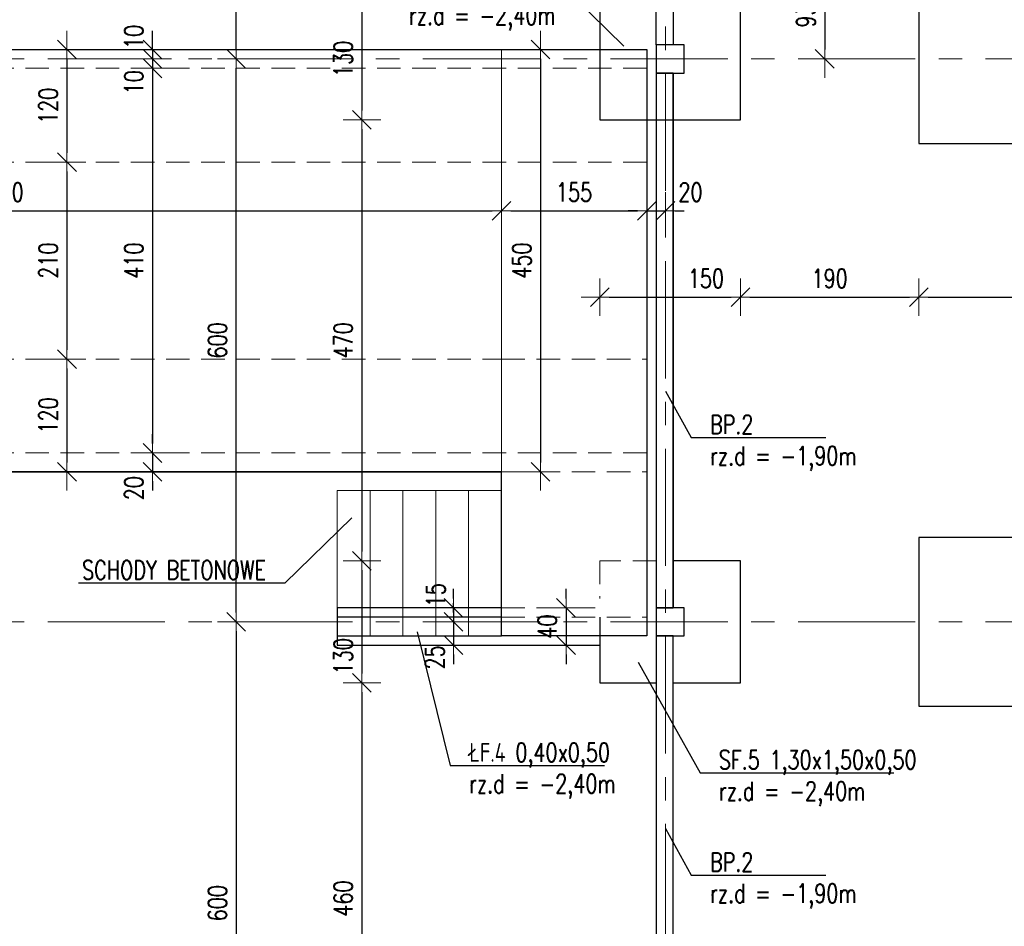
# Model space of a CAD drawing. Header units: millimetres. Extents: x -873 to 1675, y 11424 to 16190.
# Tile 3 of 14: x -765 to -660, y 15803 to 15899. Entities that reach past the tile are written whole.
import ezdxf
from ezdxf import colors
from ezdxf.entities.mleader import LeaderData, LeaderLine
from ezdxf.math import Vec2, Vec3

# ---------------------------------------------------------------- set-up
doc = ezdxf.new("R2010")
doc.units = ezdxf.units.MM
doc.header["$LTSCALE"] = 10
doc.linetypes.add('HIDDEN', pattern=[0.375, 0.25, -0.125])
doc.linetypes.add('MITTE', pattern=[2, 1.25, -0.25, 0.25, -0.25])
doc.layers.get('Defpoints').update_dxf_attribs({"color": 1})
for name, color, linetype, lineweight in [('PS_DIM', 4, 'Continuous', 13), ('PS_Object', 30, 'Continuous', 13), ('PS_SOLID', 7, 'Continuous', 30)]:
    doc.layers.add(name, color=color, linetype=linetype, lineweight=lineweight)
doc.styles.add('simplex', font='simplex.shx', dxfattribs={"width": 0.75})
doc.dimstyles.new('1_10_PRZ', dxfattribs={"dimtxt": 2, "dimasz": 1, "dimexe": 2, "dimexo": 5, "dimgap": 1, "dimtad": 1, "dimdec": 0, "dimlfac": 10, "dimtxsty": 'simplex', "dimblk": 'dimznak', "dimcen": 2, "dimse1": 1, "dimse2": 1, "dimclrt": 3, "dimadec": 1, "dimazin": 0, "dimtfac": 1, "dimtdec": 0, "dimtix": 1, "dimtmove": 2, "dimatfit": 3, "dimldrblk": 'dim-grot', "dimfxl": 1, "dimarcsym": 0})

# ---------------------------------------------------------------- blocks, each defined once
blk = doc.blocks.new('dimznak')
at = {"color": 0}
for points in [[(0, 2), (0, -2)], [(-2, 0), (2, 0)]]:
    blk.add_lwpolyline(points, dxfattribs=at)
at = {"color": 2}
blk.add_lwpolyline([(1, 1), (-1, -1)], dxfattribs=at)
blk = doc.blocks.new('*D5')
at = {"layer": 'Defpoints', "color": 0, "transparency": 16777216}
for p in [(-742.9, 15835.06), (-742.9, 15775.06), (-741.75, 15775.06)]:
    blk.add_point(p, dxfattribs=at)
at = {"layer": 'PS_DIM', "color": 0, "lineweight": -2, "transparency": 16777216}
blk.add_line((-741.75, 15834.06), (-741.75, 15776.06), dxfattribs=at)
for p, rotation in [((-741.75, 15835.06), 90), ((-741.75, 15775.06), 270)]:
    blk.add_blockref('dimznak', p, dxfattribs=dict(at, rotation=rotation))
at = {"layer": 'PS_DIM', "color": 3, "transparency": 16777216, "insert": (-743.75, 15805.06), "char_height": 2, "attachment_point": 5, "rotation": 90, "style": 'simplex'}
blk.add_mtext('600', dxfattribs=at)
blk = doc.blocks.new('dim-grot')
blk.add_hatch(color=256).paths.add_polyline_path([(0, 0), (-2, 0.5), (-2, -0.5)])
blk.add_lwpolyline([(0, 0), (-2, 0.5), (-2, -0.5), (0, 0)])
blk = doc.blocks.new('*D58')
at = {"layer": 'Defpoints', "color": 0, "transparency": 16777216}
for p in [(-756.75, 15896.06), (-759.8, 15884.06), (-756.75, 15884.06)]:
    blk.add_point(p, dxfattribs=at)
at = {"layer": 'PS_DIM', "color": 0, "lineweight": -2, "transparency": 16777216}
blk.add_line((-759.8, 15895.06), (-759.8, 15885.06), dxfattribs=at)
for p, rotation in [((-759.8, 15896.06), 90), ((-759.8, 15884.06), 270)]:
    blk.add_blockref('dimznak', p, dxfattribs=dict(at, rotation=rotation))
at = {"layer": 'PS_DIM', "color": 3, "transparency": 16777216, "insert": (-761.8, 15890.06), "char_height": 2, "attachment_point": 5, "rotation": 90, "style": 'simplex'}
blk.add_mtext('120', dxfattribs=at)
blk = doc.blocks.new('*D59')
at = {"layer": 'Defpoints', "color": 0, "transparency": 16777216}
for p in [(-756.75, 15884.06), (-759.8, 15863.06), (-759.8, 15863.06)]:
    blk.add_point(p, dxfattribs=at)
at = {"layer": 'PS_DIM', "color": 0, "lineweight": -2, "transparency": 16777216}
blk.add_line((-759.8, 15883.06), (-759.8, 15864.06), dxfattribs=at)
for p, rotation in [((-759.8, 15884.06), 90), ((-759.8, 15863.06), 270)]:
    blk.add_blockref('dimznak', p, dxfattribs=dict(at, rotation=rotation))
at = {"layer": 'PS_DIM', "color": 3, "transparency": 16777216, "insert": (-761.8, 15873.56), "char_height": 2, "attachment_point": 5, "rotation": 90, "style": 'simplex'}
blk.add_mtext('210', dxfattribs=at)
blk = doc.blocks.new('*D60')
at = {"layer": 'Defpoints', "color": 0, "transparency": 16777216}
for p in [(-759.8, 15863.06), (-759.8, 15851.06), (-759.8, 15851.06)]:
    blk.add_point(p, dxfattribs=at)
at = {"layer": 'PS_DIM', "color": 0, "lineweight": -2, "transparency": 16777216}
blk.add_line((-759.8, 15862.06), (-759.8, 15852.06), dxfattribs=at)
for p, rotation in [((-759.8, 15863.06), 90), ((-759.8, 15851.06), 270)]:
    blk.add_blockref('dimznak', p, dxfattribs=dict(at, rotation=rotation))
at = {"layer": 'PS_DIM', "color": 3, "transparency": 16777216, "insert": (-761.8, 15857.06), "char_height": 2, "attachment_point": 5, "rotation": 90, "style": 'simplex'}
blk.add_mtext('120', dxfattribs=at)
blk = doc.blocks.new('*D61')
at = {"layer": 'Defpoints', "color": 0, "transparency": 16777216}
for p in [(-752.16, 15896.06), (-752.16, 15895.06), (-750.67, 15895.06)]:
    blk.add_point(p, dxfattribs=at)
at = {"layer": 'PS_DIM', "color": 0, "lineweight": -2, "transparency": 16777216}
for p, q in [((-750.67, 15897.06), (-750.67, 15898.06)), ((-750.67, 15896.06), (-750.67, 15895.06)), ((-750.67, 15894.06), (-750.67, 15893.06))]:
    blk.add_line(p, q, dxfattribs=at)
for p, rotation in [((-750.67, 15896.06), 270), ((-750.67, 15895.06), 90)]:
    blk.add_blockref('dimznak', p, dxfattribs=dict(at, rotation=rotation))
at = {"layer": 'PS_DIM', "color": 3, "transparency": 16777216, "insert": (-752.67, 15897.41), "char_height": 2, "attachment_point": 5, "rotation": 90, "style": 'simplex'}
blk.add_mtext('10', dxfattribs=at)
blk = doc.blocks.new('*D62')
at = {"layer": 'Defpoints', "color": 0, "transparency": 16777216}
for p in [(-752.16, 15894.06), (-752.71, 15853.06), (-750.67, 15853.06)]:
    blk.add_point(p, dxfattribs=at)
at = {"layer": 'PS_DIM', "color": 0, "lineweight": -2, "transparency": 16777216}
blk.add_line((-750.67, 15893.06), (-750.67, 15854.06), dxfattribs=at)
for p, rotation in [((-750.67, 15894.06), 90), ((-750.67, 15853.06), 270)]:
    blk.add_blockref('dimznak', p, dxfattribs=dict(at, rotation=rotation))
at = {"layer": 'PS_DIM', "color": 3, "transparency": 16777216, "insert": (-752.67, 15873.56), "char_height": 2, "attachment_point": 5, "rotation": 90, "style": 'simplex'}
blk.add_mtext('410', dxfattribs=at)
blk = doc.blocks.new('*D63')
at = {"layer": 'Defpoints', "color": 0, "transparency": 16777216}
for p in [(-753.3, 15853.06), (-753.3, 15851.06), (-750.67, 15851.06)]:
    blk.add_point(p, dxfattribs=at)
at = {"layer": 'PS_DIM', "color": 0, "lineweight": -2, "transparency": 16777216}
for p, q in [((-750.67, 15854.06), (-750.67, 15855.06)), ((-750.67, 15853.06), (-750.67, 15851.06)), ((-750.67, 15850.06), (-750.67, 15849.06))]:
    blk.add_line(p, q, dxfattribs=at)
for p, rotation in [((-750.67, 15853.06), 270), ((-750.67, 15851.06), 90)]:
    blk.add_blockref('dimznak', p, dxfattribs=dict(at, rotation=rotation))
at = {"layer": 'PS_DIM', "color": 3, "transparency": 16777216, "insert": (-752.67, 15849.3), "char_height": 2, "attachment_point": 5, "rotation": 90, "style": 'simplex'}
blk.add_mtext('20', dxfattribs=at)
blk = doc.blocks.new('*D64')
at = {"layer": 'Defpoints', "color": 0, "transparency": 16777216}
for p in [(-750.67, 15895.06), (-753.51, 15894.06), (-750.67, 15894.06)]:
    blk.add_point(p, dxfattribs=at)
at = {"layer": 'PS_DIM', "color": 0, "lineweight": -2, "transparency": 16777216}
for p, q in [((-750.67, 15896.06), (-750.67, 15897.06)), ((-750.67, 15895.06), (-750.67, 15894.06)), ((-750.67, 15893.06), (-750.67, 15892.06))]:
    blk.add_line(p, q, dxfattribs=at)
for p, rotation in [((-750.67, 15895.06), 270), ((-750.67, 15894.06), 90)]:
    blk.add_blockref('dimznak', p, dxfattribs=dict(at, rotation=rotation))
at = {"layer": 'PS_DIM', "color": 3, "transparency": 16777216, "insert": (-752.67, 15892.57), "char_height": 2, "attachment_point": 5, "rotation": 90, "style": 'simplex'}
blk.add_mtext('10', dxfattribs=at)
blk = doc.blocks.new('*D67')
at = {"layer": 'Defpoints', "color": 0, "transparency": 16777216}
for p in [(-708.53, 15896.06), (-709.37, 15851.06), (-709.3, 15851.06)]:
    blk.add_point(p, dxfattribs=at)
at = {"layer": 'PS_DIM', "color": 0, "lineweight": -2, "transparency": 16777216}
blk.add_line((-709.3, 15895.06), (-709.3, 15852.06), dxfattribs=at)
for p, rotation in [((-709.3, 15896.06), 90), ((-709.3, 15851.06), 270)]:
    blk.add_blockref('dimznak', p, dxfattribs=dict(at, rotation=rotation))
at = {"layer": 'PS_DIM', "color": 3, "transparency": 16777216, "insert": (-711.3, 15873.56), "char_height": 2, "attachment_point": 5, "rotation": 90, "style": 'simplex'}
blk.add_mtext('450', dxfattribs=at)
blk = doc.blocks.new('_None')
blk = doc.blocks.new('*D168')
at = {"layer": 'Defpoints', "color": 0, "transparency": 16777216}
for p in [(-702.98, 15901.56, 0.43), (-728.35, 15888.56), (-702.98, 15888.56, 0.43)]:
    blk.add_point(p, dxfattribs=at)
at = {"layer": 'PS_DIM', "color": 0, "lineweight": -2, "transparency": 16777216}
blk.add_line((-728.35, 15900.56), (-728.35, 15889.56), dxfattribs=at)
for p, rotation in [((-728.35, 15901.56), 90), ((-728.35, 15888.56), 270)]:
    blk.add_blockref('dimznak', p, dxfattribs=dict(at, rotation=rotation))
at = {"layer": 'PS_DIM', "color": 3, "transparency": 16777216, "insert": (-730.35, 15895.06), "char_height": 2, "attachment_point": 5, "rotation": 90, "style": 'simplex'}
blk.add_mtext('130', dxfattribs=at)
blk = doc.blocks.new('*D169')
at = {"layer": 'Defpoints', "color": 0, "transparency": 16777216}
for p in [(-702.98, 15888.56, 0.43), (-728.35, 15841.56), (-702.98, 15841.56)]:
    blk.add_point(p, dxfattribs=at)
at = {"layer": 'PS_DIM', "color": 0, "lineweight": -2, "transparency": 16777216}
blk.add_line((-728.35, 15887.56), (-728.35, 15842.56), dxfattribs=at)
for p, rotation in [((-728.35, 15888.56), 90), ((-728.35, 15841.56), 270)]:
    blk.add_blockref('dimznak', p, dxfattribs=dict(at, rotation=rotation))
at = {"layer": 'PS_DIM', "color": 3, "transparency": 16777216, "insert": (-730.35, 15865.06), "char_height": 2, "attachment_point": 5, "rotation": 90, "style": 'simplex'}
blk.add_mtext('470', dxfattribs=at)
blk = doc.blocks.new('*D170')
at = {"layer": 'Defpoints', "color": 0, "transparency": 16777216}
for p in [(-702.98, 15841.56), (-728.35, 15828.56), (-702.98, 15828.56)]:
    blk.add_point(p, dxfattribs=at)
at = {"layer": 'PS_DIM', "color": 0, "lineweight": -2, "transparency": 16777216}
blk.add_line((-728.35, 15840.56), (-728.35, 15829.56), dxfattribs=at)
for p, rotation in [((-728.35, 15841.56), 90), ((-728.35, 15828.56), 270)]:
    blk.add_blockref('dimznak', p, dxfattribs=dict(at, rotation=rotation))
at = {"layer": 'PS_DIM', "color": 3, "transparency": 16777216, "insert": (-730.35, 15831.39), "char_height": 2, "attachment_point": 5, "rotation": 90, "style": 'simplex'}
blk.add_mtext('130', dxfattribs=at)
blk = doc.blocks.new('*D171')
at = {"layer": 'Defpoints', "color": 0, "transparency": 16777216}
for p in [(-702.98, 15828.56), (-728.35, 15782.56), (-702.98, 15782.56, 0.43)]:
    blk.add_point(p, dxfattribs=at)
at = {"layer": 'PS_DIM', "color": 0, "lineweight": -2, "transparency": 16777216}
blk.add_line((-728.35, 15827.56), (-728.35, 15783.56), dxfattribs=at)
for p, rotation in [((-728.35, 15828.56), 90), ((-728.35, 15782.56), 270)]:
    blk.add_blockref('dimznak', p, dxfattribs=dict(at, rotation=rotation))
at = {"layer": 'PS_DIM', "color": 3, "transparency": 16777216, "insert": (-730.35, 15805.56), "char_height": 2, "attachment_point": 5, "rotation": 90, "style": 'simplex'}
blk.add_mtext('460', dxfattribs=at)
blk = doc.blocks.new('*D174')
at = {"layer": 'Defpoints', "color": 0, "transparency": 16777216}
for p in [(-697.98, 15880.86), (-695.98, 15880.86), (-695.98, 15878.86)]:
    blk.add_point(p, dxfattribs=at)
at = {"layer": 'PS_DIM', "color": 0, "lineweight": -2, "transparency": 16777216}
for p, q in [((-698.98, 15878.86), (-699.98, 15878.86)), ((-697.98, 15878.86), (-695.98, 15878.86)), ((-694.98, 15878.86), (-693.98, 15878.86))]:
    blk.add_line(p, q, dxfattribs=at)
blk.add_blockref('dimznak', (-697.98, 15878.86), dxfattribs=at)
at = {"layer": 'PS_DIM', "color": 0, "lineweight": -2, "transparency": 16777216, "rotation": 180}
blk.add_blockref('dimznak', (-695.98, 15878.86), dxfattribs=at)
at = {"layer": 'PS_DIM', "color": 3, "transparency": 16777216, "insert": (-693.32, 15880.86), "char_height": 2, "attachment_point": 5, "style": 'simplex'}
blk.add_mtext('20', dxfattribs=at)
blk = doc.blocks.new('*D215')
at = {"layer": 'Defpoints', "color": 0, "transparency": 16777216}
for p in [(-677.01, 15904.31), (-679.01, 15895.06), (-676.18, 15895.06)]:
    blk.add_point(p, dxfattribs=at)
at = {"layer": 'PS_DIM', "color": 0, "lineweight": -2, "transparency": 16777216}
blk.add_line((-679.01, 15903.31), (-679.01, 15896.06), dxfattribs=at)
for p, rotation in [((-679.01, 15904.31), 90), ((-679.01, 15895.06), 270)]:
    blk.add_blockref('dimznak', p, dxfattribs=dict(at, rotation=rotation))
at = {"layer": 'PS_DIM', "color": 3, "transparency": 16777216, "insert": (-681.01, 15899.69), "char_height": 2, "attachment_point": 5, "rotation": 90, "style": 'simplex'}
blk.add_mtext('93', dxfattribs=at)
blk = doc.blocks.new('*D261')
at = {"layer": 'Defpoints', "color": 0, "transparency": 16777216}
for p in [(-707.37, 15836.56), (-707.37, 15832.56), (-706.59, 15832.56)]:
    blk.add_point(p, dxfattribs=at)
at = {"layer": 'PS_DIM', "color": 0, "lineweight": -2, "transparency": 16777216}
for p, q in [((-706.59, 15837.56), (-706.59, 15838.56)), ((-706.59, 15836.56), (-706.59, 15832.56)), ((-706.59, 15831.56), (-706.59, 15830.56))]:
    blk.add_line(p, q, dxfattribs=at)
for p, rotation in [((-706.59, 15836.56), 270), ((-706.59, 15832.56), 90)]:
    blk.add_blockref('dimznak', p, dxfattribs=dict(at, rotation=rotation))
at = {"layer": 'PS_DIM', "color": 3, "transparency": 16777216, "insert": (-708.59, 15834.56), "char_height": 2, "attachment_point": 5, "rotation": 90, "style": 'simplex'}
blk.add_mtext('40', dxfattribs=at)
blk = doc.blocks.new('*D262')
at = {"layer": 'Defpoints', "color": 0, "transparency": 16777216}
for p in [(-712.06, 15836.56), (-718.58, 15835.06), (-712.06, 15835.06)]:
    blk.add_point(p, dxfattribs=at)
at = {"layer": 'PS_DIM', "color": 0, "lineweight": -2, "transparency": 16777216}
for p, q in [((-718.58, 15837.56), (-718.58, 15838.56)), ((-718.58, 15836.56), (-718.58, 15835.06)), ((-718.58, 15834.06), (-718.58, 15833.06))]:
    blk.add_line(p, q, dxfattribs=at)
for p, rotation in [((-718.58, 15836.56), 270), ((-718.58, 15835.06), 90)]:
    blk.add_blockref('dimznak', p, dxfattribs=dict(at, rotation=rotation))
at = {"layer": 'PS_DIM', "color": 3, "transparency": 16777216, "insert": (-720.48, 15837.9), "char_height": 2, "attachment_point": 5, "rotation": 90, "style": 'simplex'}
blk.add_mtext('15', dxfattribs=at)
blk = doc.blocks.new('*D263')
at = {"layer": 'Defpoints', "color": 0, "transparency": 16777216}
for p in [(-712.06, 15835.06), (-718.58, 15832.56), (-718.58, 15832.56)]:
    blk.add_point(p, dxfattribs=at)
at = {"layer": 'PS_DIM', "color": 0, "lineweight": -2, "transparency": 16777216}
for p, q in [((-718.58, 15836.06), (-718.58, 15837.06)), ((-718.58, 15835.06), (-718.58, 15832.56)), ((-718.58, 15831.56), (-718.58, 15830.56))]:
    blk.add_line(p, q, dxfattribs=at)
for p, rotation in [((-718.58, 15835.06), 270), ((-718.58, 15832.56), 90)]:
    blk.add_blockref('dimznak', p, dxfattribs=dict(at, rotation=rotation))
at = {"layer": 'PS_DIM', "color": 3, "transparency": 16777216, "insert": (-720.58, 15831.27), "char_height": 2, "attachment_point": 5, "rotation": 90, "style": 'simplex'}
blk.add_mtext('25', dxfattribs=at)

msp = doc.modelspace()

# ---------------------------------------------------------------- linework, layer by layer
at = {"layer": 'PS_DIM'}
for p in [(-820.48, 15896.06), (-697.98, 15834.56)]:
    msp.add_line(p, (-697.98, 15896.06), dxfattribs=at)
at = {"layer": 'PS_DIM', "color": 21, "lineweight": 30}
msp.add_lwpolyline([(-695.18, 15901.06), (-695.18, 15896.56), (-696.98, 15896.56), (-696.98, 15912.92)], dxfattribs=at)
at = {"layer": 'PS_DIM'}
msp.add_lwpolyline([(-713.48, 15851.06), (-713.48, 15851.06), (-713.48, 15849.06), (-713.48, 15849.06)], close=True, dxfattribs=at)
at = {"layer": 'PS_Object', "color": 5, "linetype": 'MITTE'}
for p, q in [((-695.98, 15761.01), (-695.98, 16032.1)), ((-821.85, 15895.06), (-12.99, 15895.06)), ((-821.85, 15835.06), (-12.99, 15835.06))]:
    msp.add_line(p, q, dxfattribs=at)
at = {"layer": 'PS_SOLID', "color": 21}
for p, q in [((-820.48, 15896.06), (-713.48, 15896.06)), ((-820.48, 15896.06), (-697.98, 15896.06)), ((-697.98, 15896.06), (-697.98, 15833.56)), ((-713.48, 15851.06), (-820.48, 15851.06)), ((-820.48, 15851.06), (-713.48, 15851.06)), ((-713.48, 15833.56), (-713.48, 15851.06)), ((-697.98, 15833.56), (-713.48, 15833.56))]:
    msp.add_line(p, q, dxfattribs=at)
at = {"layer": 'PS_SOLID', "color": 21, "lineweight": 13}
for p, q in [((-697.98, 15896.06), (-713.48, 15896.06)), ((-713.48, 15896.06), (-713.48, 15884.06)), ((-713.48, 15884.06), (-713.48, 15863.06)), ((-713.48, 15851.06), (-713.48, 15863.06))]:
    msp.add_line(p, q, dxfattribs=at)
at = {"layer": 'PS_SOLID', "color": 80, "linetype": 'HIDDEN', "lineweight": 13}
for p, q in [((-820.48, 15894.06), (-697.98, 15894.06)), ((-713.48, 15863.06), (-697.98, 15863.06)), ((-820.48, 15853.06), (-697.98, 15853.06)), ((-713.48, 15851.06), (-697.98, 15851.06))]:
    msp.add_line(p, q, dxfattribs=at)
at = {"layer": 'PS_SOLID', "color": 150}
for p, q in [((-696.98, 15893.56, 0.43), (-696.98, 15836.56)), ((-695.18, 15893.56, 0.43), (-695.18, 15836.56))]:
    msp.add_line(p, q, dxfattribs=at)
at = {"layer": 'PS_SOLID', "color": 253, "lineweight": 13}
for p, q in [((-727.48, 15849.06), (-727.48, 15833.56)), ((-723.98, 15833.56), (-723.98, 15849.06)), ((-720.48, 15849.06), (-720.48, 15833.56)), ((-716.98, 15849.06), (-716.98, 15833.56))]:
    msp.add_line(p, q, dxfattribs=at)
at = {"layer": 'PS_SOLID', "color": 1, "linetype": 'HIDDEN', "lineweight": 13}
for p, q in [((-713.48, 15836.56), (-702.98, 15836.56)), ((-713.48, 15836.56), (-702.98, 15836.56)), ((-713.48, 15835.56), (-697.98, 15835.56))]:
    msp.add_line(p, q, dxfattribs=at)
at = {"layer": 'PS_SOLID', "color": 201}
for points in [[(-668.98, 15886.06), (-640.98, 15886.06), (-640.98, 15904.06), (-668.98, 15904.06)], [(-668.98, 15826.06), (-640.98, 15826.06), (-640.98, 15844.06), (-668.98, 15844.06)]]:
    msp.add_lwpolyline(points, close=True, dxfattribs=at)
at = {"layer": 'PS_SOLID', "color": 6, "elevation": 0.43}
msp.add_lwpolyline([(-696.98, 15901.56), (-702.98, 15901.56), (-702.98, 15888.56), (-687.98, 15888.56), (-687.98, 15901.56), (-689.48, 15901.56)], dxfattribs=at)
msp.add_lwpolyline([(-696.98, 15893.56), (-693.98, 15893.56), (-693.98, 15896.56), (-696.98, 15896.56)], close=True, dxfattribs=at)
at = {"layer": 'PS_SOLID', "color": 80, "linetype": 'HIDDEN', "lineweight": 13}
msp.add_lwpolyline([(-820.48, 15884.06), (-697.98, 15884.06), (-697.98, 15896.06), (-820.48, 15896.06)], close=True, dxfattribs=at)
at = {"layer": 'PS_SOLID', "color": 71}
for points in [[(-696.98, 15836.56), (-695.18, 15836.56), (-695.18, 15893.56), (-696.98, 15893.56)], [(-696.98, 15777.56), (-695.18, 15777.56), (-695.18, 15833.56), (-696.98, 15833.56)]]:
    msp.add_lwpolyline(points, close=True, dxfattribs=at)
at = {"layer": 'PS_SOLID', "color": 80, "linetype": 'HIDDEN', "lineweight": 13}
msp.add_lwpolyline([(-713.48, 15851.06), (-820.48, 15851.06), (-820.48, 15863.06), (-713.48, 15863.06)], dxfattribs=at)
at = {"layer": 'PS_SOLID', "color": 253, "lineweight": 13}
msp.add_lwpolyline([(-730.98, 15849.06), (-713.48, 15849.06), (-713.48, 15833.56), (-730.98, 15833.56)], close=True, dxfattribs=at)
at = {"layer": 'PS_SOLID', "color": 6, "linetype": 'HIDDEN', "lineweight": 13}
msp.add_lwpolyline([(-696.98, 15841.56), (-702.98, 15841.56), (-702.98, 15837.56)], dxfattribs=at)
at = {"layer": 'PS_SOLID', "color": 6}
for points in [[(-695.18, 15828.56), (-687.98, 15828.56), (-687.98, 15841.56), (-695.18, 15841.56)], [(-702.98, 15835.56), (-702.98, 15828.56), (-696.98, 15828.56)]]:
    msp.add_lwpolyline(points, dxfattribs=at)
at = {"layer": 'PS_SOLID', "color": 1}
for points in [[(-713.48, 15836.56), (-730.98, 15836.56), (-730.98, 15832.56), (-702.98, 15832.56)], [(-713.48, 15835.56), (-730.98, 15835.56), (-730.98, 15833.56), (-713.48, 15833.56)]]:
    msp.add_lwpolyline(points, dxfattribs=at)
at = {"layer": 'PS_SOLID', "color": 6}
msp.add_lwpolyline([(-696.98, 15833.56), (-693.98, 15833.56), (-693.98, 15836.56), (-696.98, 15836.56)], close=True, dxfattribs=at)

# ---------------------------------------------------------------- dimensions: what is measured, and where the dimension line sits
at = {"layer": 'PS_DIM'}
for base, p1, p2 in [((-741.75, 15950.06), (-738, 15895.06), (-741.75, 15950.06)), ((-741.75, 15895.06), (-731.86, 15835.06), (-738, 15895.06))]:
    msp.add_linear_dim(base=base, p1=p1, p2=p2, angle=90, dimstyle='1_10_PRZ', dxfattribs=at).render()
for base, p1, p2, picture, middle in [((-679.00841107, 15895.0624836), (-677.00841107, 15904.3124836), (-676.1815997, 15895.0624836), '*D215', (-681.00841107, 15899.6874836)), ((-728.35, 15888.56), (-702.98, 15901.56, 0.43), (-702.98, 15888.56, 0.43), '*D168', (-730.35, 15895.06)), ((-759.8, 15884.06), (-756.75, 15896.06), (-756.75, 15884.06), '*D58', (-761.8, 15890.06)), ((-709.3, 15851.06), (-708.53, 15896.06), (-709.37, 15851.06), '*D67', (-711.3, 15873.56)), ((-750.67, 15853.06), (-752.16, 15894.06), (-752.71, 15853.06), '*D62', (-752.67, 15873.56)), ((-728.35, 15841.56), (-702.98, 15888.56, 0.43), (-702.98, 15841.56), '*D169', (-730.35, 15865.06)), ((-759.8, 15863.06), (-756.75, 15884.06), (-759.8, 15863.06), '*D59', (-761.8, 15873.56)), ((-759.8, 15851.06), (-759.8, 15863.06), (-759.8, 15851.06), '*D60', (-761.8, 15857.06)), ((-706.59, 15832.56), (-707.37, 15836.56), (-707.37, 15832.56), '*D261', (-708.59, 15834.56)), ((-741.75, 15775.06), (-742.9, 15835.06), (-742.9, 15775.06), '*D5', (-743.75, 15805.06)), ((-728.35, 15782.56), (-702.98, 15828.56), (-702.98, 15782.56, 0.43), '*D171', (-730.35, 15805.56))]:
    dim = msp.add_linear_dim(base=base, p1=p1, p2=p2, angle=90, dimstyle='1_10_PRZ', dxfattribs=at)
    dim.commit()
    dim.dimension.update_dxf_attribs({"geometry": picture, "text_midpoint": middle})
for base, p1, p2, picture, middle in [((-750.67, 15895.06), (-752.16, 15896.06), (-752.16, 15895.06), '*D61', (-752.67, 15897.41)), ((-750.67, 15894.06), (-750.67, 15895.06), (-753.51, 15894.06), '*D64', (-752.67, 15892.57)), ((-750.67, 15851.06), (-753.3, 15853.06), (-753.3, 15851.06), '*D63', (-752.67, 15849.3)), ((-728.35, 15828.56), (-702.98, 15841.56), (-702.98, 15828.56), '*D170', (-730.35, 15831.39)), ((-718.58, 15835.06), (-712.06, 15836.56), (-712.06, 15835.06), '*D262', (-720.48, 15837.9)), ((-718.58, 15832.56), (-712.06, 15835.06), (-718.58, 15832.56), '*D263', (-720.58, 15831.27))]:
    dim = msp.add_linear_dim(base=base, p1=p1, p2=p2, angle=90, dimstyle='1_10_PRZ', dxfattribs=at)
    dim.commit()
    dim.dimension.update_dxf_attribs({"geometry": picture, "text_midpoint": middle, "dimtype": 160})
msp.add_linear_dim(base=(-687.98, 15869.66), p1=(-702.98, 15888.56, 0.43), p2=(-687.98, 15888.56, 0.43), location=(-691.67, 15871.66), dimstyle='1_10_PRZ', dxfattribs=at).render()
for base, p1, p2 in [((-668.98, 15869.66), (-687.98, 15888.56, 0.43), (-668.98, 15886.06)), ((-640.98, 15869.66), (-668.98, 15886.06), (-640.98, 15886.06)), ((-713.48, 15878.86), (-820.48, 15879.41), (-713.48, 15879.41)), ((-697.98, 15878.86), (-713.48, 15879.41), (-697.98, 15878.86))]:
    msp.add_linear_dim(base=base, p1=p1, p2=p2, dimstyle='1_10_PRZ', dxfattribs=at).render()
dim = msp.add_linear_dim(base=(-695.98, 15878.86), p1=(-697.98, 15880.86), p2=(-695.98, 15880.86), dimstyle='1_10_PRZ', dxfattribs=at)
dim.commit()
dim.dimension.update_dxf_attribs({"geometry": '*D174', "text_midpoint": (-693.32, 15880.86), "dimtype": 160})

# ---------------------------------------------------------------- leaders
at = {"layer": 'PS_DIM', "color": 3}
ml = msp.add_multileader_mtext('Standard', dxfattribs=at)
ml.set_content('SF.5 1,30x1,50x0,50\\Prz.d = -2,40m', color=3, style='simplex')
ml.set_leader_properties()
ml.set_arrow_properties(name='NONE')
ml.build(insert=Vec2(0, 0))
ml.multileader.update_dxf_attribs({"text_left_attachment_type": 6, "text_right_attachment_type": 6, "dogleg_length": 1})
ctx = ml.context
ctx.base_point, ctx.char_height, ctx.landing_gap_size, ctx.plane_origin = Vec3(-731.37, 15901.64, 0.43), 2, 1, Vec3(-639.43, 15976.91, 0.43)
ctx.left_attachment, ctx.right_attachment, ctx.text_align_type = 6, 6, 2
notes = []
notes.append((ctx, [(1, (1, 1, 0), (-705.72, 15901.64, 0.43), (-1, 0), 1, [(0, [(-700.43, 15896.43, 0.43)], 0, [])])]))
ctx.mtext.insert, ctx.mtext.alignment, ctx.mtext.flow_direction = Vec3(-707.72, 15904.04, 0.43), 3, 5
ml = msp.add_multileader_mtext('Standard', dxfattribs=at)
ml.set_content('BP.2\\Prz.d = -1,90m', color=3, style='simplex')
ml.set_leader_properties()
ml.set_arrow_properties(name='NONE')
ml.build(insert=Vec2(0, 0))
ml.multileader.update_dxf_attribs({"text_left_attachment_type": 6, "text_right_attachment_type": 6, "dogleg_length": 1})
ctx = ml.context
ctx.base_point, ctx.char_height, ctx.landing_gap_size, ctx.plane_origin = Vec3(-692.24, 15854.69), 2, 1, Vec3(-634.49, 15970.15)
ctx.left_attachment, ctx.right_attachment = 6, 6
notes.append((ctx, [(0, (1, 1, 0), (-693.24, 15854.69), (1, 0), 1, [(0, [(-695.98, 15859.66)], 0, [])])]))
ctx.mtext.insert, ctx.mtext.flow_direction = Vec3(-691.24, 15857.09), 5
ml = msp.add_multileader_mtext('Standard', dxfattribs=at)
ml.set_content('SCHODY BETONOWE', color=3, style='simplex')
ml.set_leader_properties()
ml.set_arrow_properties(name='NONE')
ml.build(insert=Vec2(0, 0))
ml.multileader.update_dxf_attribs({"text_left_attachment_type": 6, "text_right_attachment_type": 6, "dogleg_length": 1})
ctx = ml.context
ctx.base_point, ctx.char_height, ctx.landing_gap_size, ctx.plane_origin = Vec3(-761.44, 15839.18), 2, 1, Vec3(-672.56, 15924.99)
ctx.left_attachment, ctx.right_attachment, ctx.text_align_type = 6, 6, 2
notes.append((ctx, [(1, (1, 1, 0), (-736.58, 15839.18), (-1, 0), 1, [(0, [(-729.43, 15846.14)], 0, [])])]))
ctx.mtext.insert, ctx.mtext.alignment, ctx.mtext.flow_direction = Vec3(-738.58, 15841.58), 3, 5
ml = msp.add_multileader_mtext('Standard', dxfattribs=at)
ml.set_content('ŁF.4 0,40x0,50\\Prz.d = -2,40m', color=3, style='simplex')
ml.set_leader_properties()
ml.set_arrow_properties(name='NONE')
ml.build(insert=Vec2(0, 0))
ml.multileader.update_dxf_attribs({"text_left_attachment_type": 6, "text_right_attachment_type": 6, "dogleg_length": 1})
ctx = ml.context
ctx.base_point, ctx.char_height, ctx.landing_gap_size, ctx.plane_origin = Vec3(-717.93, 15819.74), 2, 1, Vec3(-664.72, 15905.55)
ctx.left_attachment, ctx.right_attachment = 6, 6
notes.append((ctx, [(0, (1, 1, 0), (-718.93, 15819.74), (1, 0), 1, [(0, [(-722.45, 15834.01)], 0, [])])]))
ctx.mtext.insert, ctx.mtext.flow_direction = Vec3(-716.93, 15822.14), 5
ml = msp.add_multileader_mtext('Standard', dxfattribs=at)
ml.set_content('SF.5 1,30x1,50x0,50\\Prz.d = -2,40m', color=3, style='simplex')
ml.set_leader_properties()
ml.set_arrow_properties(name='NONE')
ml.build(insert=Vec2(0, 0))
ml.multileader.update_dxf_attribs({"text_left_attachment_type": 6, "text_right_attachment_type": 6, "dogleg_length": 1})
ctx = ml.context
ctx.base_point, ctx.char_height, ctx.landing_gap_size, ctx.plane_origin = Vec3(-691.3, 15818.95), 2, 1, Vec3(-639.43, 15916.91)
ctx.left_attachment, ctx.right_attachment = 6, 6
notes.append((ctx, [(0, (1, 1, 0), (-692.3, 15818.95), (1, 0), 1, [(0, [(-698.88, 15830.77)], 0, [])])]))
ctx.mtext.insert, ctx.mtext.flow_direction = Vec3(-690.3, 15821.35), 5
ml = msp.add_multileader_mtext('Standard', dxfattribs=at)
ml.set_content('BP.2\\Prz.d = -1,90m', color=3, style='simplex')
ml.set_leader_properties()
ml.set_arrow_properties(name='NONE')
ml.build(insert=Vec2(0, 0))
ml.multileader.update_dxf_attribs({"text_left_attachment_type": 6, "text_right_attachment_type": 6, "dogleg_length": 1})
ctx = ml.context
ctx.base_point, ctx.char_height, ctx.landing_gap_size, ctx.plane_origin = Vec3(-692.24, 15808.05), 2, 1, Vec3(-634.49, 15923.51)
ctx.left_attachment, ctx.right_attachment = 6, 6
notes.append((ctx, [(0, (1, 1, 0), (-693.24, 15808.05), (1, 0), 1, [(0, [(-695.98, 15813.02)], 0, [])])]))
ctx.mtext.insert, ctx.mtext.flow_direction = Vec3(-691.24, 15810.45), 5
for ctx, leaders in notes:
    for number, flags, end, landing, length, lines in leaders:
        leader = LeaderData()
        leader.index, (leader.has_last_leader_line, leader.has_dogleg_vector, leader.attachment_direction) = number, flags
        leader.last_leader_point, leader.dogleg_vector, leader.dogleg_length = Vec3(end), Vec3(landing), length
        for number, points, colour, breaks in lines:
            line = LeaderLine()
            line.index, line.vertices, line.color, line.breaks = number, Vec3.list(points), colors.encode_raw_color(colour), breaks
            leader.lines.append(line)
        ctx.leaders.append(leader)

doc.saveas('drawing.dxf')
